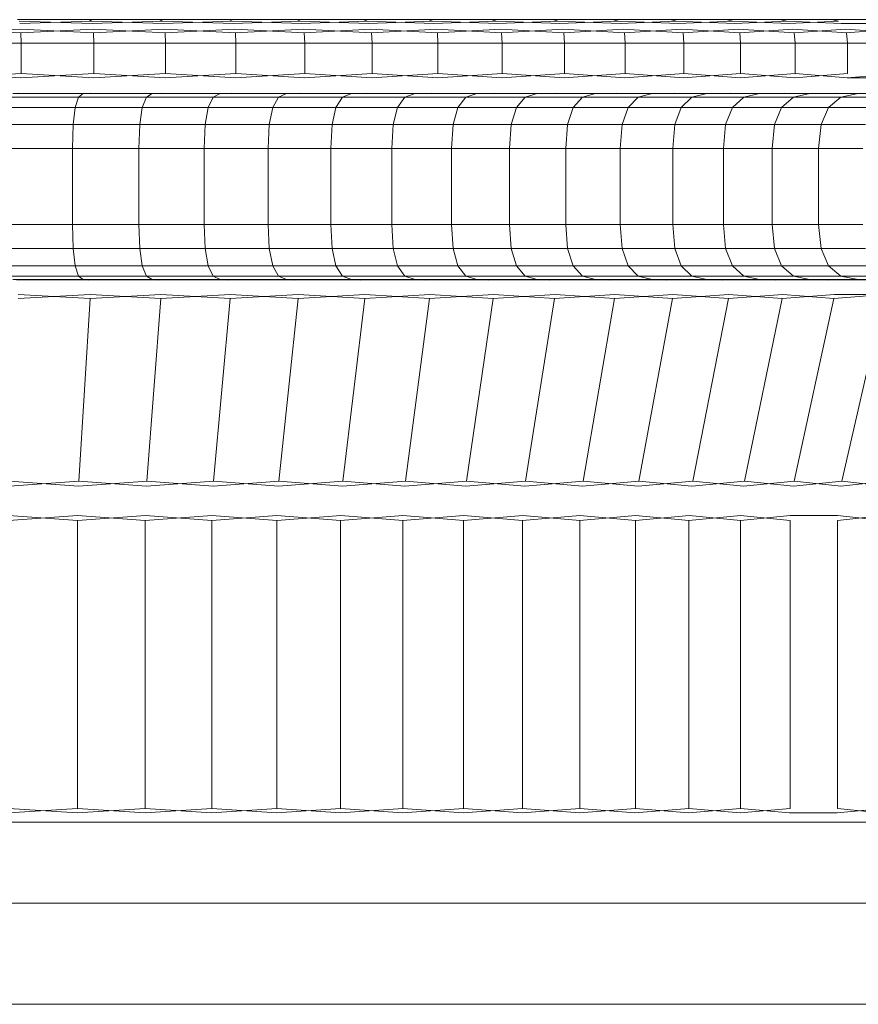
# Model space of a CAD drawing. Header units: millimetres. Extents: x 0 to 3102, y -513 to 108.
# Tile 16 of 32: x 1271 to 1285, y 92 to 108. Entities that reach past the tile are written whole.
import ezdxf

# ---------------------------------------------------------------- set-up
doc = ezdxf.new("R2010")
doc.units = ezdxf.units.MM
doc.layers.add('CI282602M_dwg', color=8, linetype='Continuous', lineweight=9)

# ---------------------------------------------------------------- blocks, each defined once
blk = doc.blocks.new('CI282602M_dwg-300031-Północ')
at = {"color": 18, "lineweight": 9}
for p, q in [((-394.275, 107.82), (-393.146, 107.82)), ((-393.146, 107.82), (-394.275, 107.82)), ((-393.103, 107.762), (-394.251, 107.797)), ((-394.243, 107.762), (-393.114, 107.797)), ((-393.146, 107.82), (-393.114, 107.797)), ((-393.146, 107.82), (-392.036, 107.82)), ((-392.036, 107.82), (-393.146, 107.82)), ((-393.146, 107.82), (-393.114, 107.797)), ((-391.983, 107.762), (-393.114, 107.797)), ((-393.103, 107.762), (-391.997, 107.797)), ((-392.036, 107.82), (-391.997, 107.797)), ((-392.036, 107.82), (-390.946, 107.82)), ((-390.946, 107.82), (-392.036, 107.82)), ((-392.036, 107.82), (-391.997, 107.797)), ((-390.883, 107.762), (-391.997, 107.797)), ((-391.983, 107.762), (-390.899, 107.797)), ((-390.946, 107.82), (-390.899, 107.797)), ((-390.946, 107.82), (-389.877, 107.82)), ((-389.877, 107.82), (-390.946, 107.82)), ((-390.946, 107.82), (-390.899, 107.797)), ((-389.804, 107.762), (-390.899, 107.797)), ((-390.883, 107.762), (-389.824, 107.797)), ((-389.877, 107.82), (-389.824, 107.797)), ((-389.877, 107.82), (-388.832, 107.82)), ((-388.832, 107.82), (-389.877, 107.82)), ((-389.877, 107.82), (-389.824, 107.797)), ((-388.749, 107.762), (-389.824, 107.797)), ((-389.804, 107.762), (-388.771, 107.797)), ((-388.832, 107.82), (-388.771, 107.797)), ((-388.832, 107.82), (-387.811, 107.82)), ((-387.811, 107.82), (-388.832, 107.82)), ((-388.832, 107.82), (-388.771, 107.797)), ((-387.719, 107.762), (-388.771, 107.797)), ((-388.749, 107.762), (-387.743, 107.797)), ((-387.811, 107.82), (-387.743, 107.797)), ((-387.811, 107.82), (-386.816, 107.82)), ((-386.816, 107.82), (-387.811, 107.82)), ((-387.811, 107.82), (-387.743, 107.797)), ((-386.714, 107.762), (-387.743, 107.797)), ((-387.719, 107.762), (-386.741, 107.797)), ((-386.816, 107.82), (-386.741, 107.797)), ((-386.816, 107.82), (-385.847, 107.82)), ((-385.847, 107.82), (-386.816, 107.82)), ((-386.816, 107.82), (-386.741, 107.797)), ((-385.737, 107.762), (-386.741, 107.797)), ((-386.714, 107.762), (-385.766, 107.797)), ((-385.847, 107.82), (-385.766, 107.797)), ((-385.847, 107.82), (-384.908, 107.82)), ((-384.908, 107.82), (-385.847, 107.82)), ((-385.847, 107.82), (-385.766, 107.797)), ((-384.789, 107.762), (-385.766, 107.797)), ((-385.737, 107.762), (-384.82, 107.797)), ((-384.908, 107.82), (-384.82, 107.797)), ((-384.908, 107.82), (-383.997, 107.82)), ((-383.997, 107.82), (-384.908, 107.82)), ((-384.908, 107.82), (-384.82, 107.797)), ((-383.87, 107.762), (-384.82, 107.797)), ((-384.789, 107.762), (-383.904, 107.797)), ((-383.997, 107.82), (-383.904, 107.797)), ((-383.997, 107.82), (-383.118, 107.82)), ((-383.118, 107.82), (-383.997, 107.82)), ((-383.997, 107.82), (-383.904, 107.797)), ((-382.983, 107.762), (-383.904, 107.797)), ((-383.87, 107.762), (-383.019, 107.797)), ((-383.118, 107.82), (-383.019, 107.797)), ((-383.118, 107.82), (-382.272, 107.82)), ((-382.272, 107.82), (-383.118, 107.82)), ((-383.118, 107.82), (-383.019, 107.797)), ((-382.129, 107.762), (-383.019, 107.797)), ((-382.983, 107.762), (-382.166, 107.797)), ((-382.272, 107.82), (-382.166, 107.797)), ((-382.272, 107.82), (-381.459, 107.82)), ((-381.459, 107.82), (-382.272, 107.82)), ((-382.272, 107.82), (-382.166, 107.797)), ((-381.309, 107.762), (-382.166, 107.797)), ((-382.129, 107.762), (-381.348, 107.797)), ((-381.459, 107.82), (-381.348, 107.797)), ((-381.459, 107.82), (-380.682, 107.82)), ((-380.682, 107.82), (-381.459, 107.82)), ((-381.459, 107.82), (-381.348, 107.797)), ((-380.524, 107.762), (-381.309, 107.762)), ((-381.309, 107.762), (-380.524, 107.762)), ((-394.224, 107.613), (-395.391, 107.67)), ((-395.388, 107.613), (-394.229, 107.67)), ((-393.079, 107.613), (-394.229, 107.67)), ((-394.224, 107.613), (-393.085, 107.67)), ((-394.224, 107.613), (-394.221, 107.452)), ((-394.224, 107.613), (-394.221, 107.452)), ((-391.952, 107.613), (-393.085, 107.67)), ((-393.079, 107.613), (-391.961, 107.67)), ((-393.079, 107.613), (-393.074, 107.452)), ((-393.079, 107.613), (-393.074, 107.452)), ((-390.846, 107.613), (-391.961, 107.67)), ((-391.952, 107.613), (-390.856, 107.67)), ((-391.952, 107.613), (-391.947, 107.452)), ((-391.952, 107.613), (-391.947, 107.452)), ((-389.762, 107.613), (-390.856, 107.67)), ((-390.846, 107.613), (-389.774, 107.67)), ((-390.846, 107.613), (-390.84, 107.452)), ((-390.846, 107.613), (-390.84, 107.452)), ((-388.702, 107.613), (-389.774, 107.67)), ((-389.762, 107.613), (-388.715, 107.67)), ((-389.762, 107.613), (-389.755, 107.452)), ((-389.762, 107.613), (-389.755, 107.452)), ((-387.666, 107.613), (-388.715, 107.67)), ((-388.702, 107.613), (-387.68, 107.67)), ((-388.702, 107.613), (-388.693, 107.452)), ((-388.702, 107.613), (-388.693, 107.452)), ((-386.656, 107.613), (-387.68, 107.67)), ((-387.666, 107.613), (-386.672, 107.67)), ((-387.666, 107.613), (-387.656, 107.452)), ((-387.666, 107.613), (-387.656, 107.452)), ((-385.673, 107.613), (-386.672, 107.67)), ((-386.656, 107.613), (-385.691, 107.67)), ((-386.656, 107.613), (-386.645, 107.452)), ((-386.656, 107.613), (-386.645, 107.452)), ((-384.72, 107.613), (-385.691, 107.67)), ((-385.673, 107.613), (-384.739, 107.67)), ((-385.673, 107.613), (-385.662, 107.452)), ((-385.673, 107.613), (-385.662, 107.452)), ((-383.796, 107.613), (-384.739, 107.67)), ((-384.72, 107.613), (-383.817, 107.67)), ((-384.72, 107.613), (-384.707, 107.452)), ((-384.72, 107.613), (-384.707, 107.452)), ((-382.905, 107.613), (-383.817, 107.67)), ((-383.796, 107.613), (-382.926, 107.67)), ((-383.796, 107.613), (-383.783, 107.452)), ((-383.796, 107.613), (-383.783, 107.452)), ((-382.046, 107.613), (-382.926, 107.67)), ((-382.905, 107.613), (-382.068, 107.67)), ((-382.905, 107.613), (-382.89, 107.452)), ((-382.905, 107.613), (-382.89, 107.452)), ((-381.221, 107.613), (-382.068, 107.67)), ((-382.046, 107.613), (-381.245, 107.67)), ((-382.046, 107.613), (-382.031, 107.452)), ((-382.046, 107.613), (-382.031, 107.452)), ((-380.433, 107.613), (-381.245, 107.67)), ((-381.221, 107.613), (-380.458, 107.67)), ((-381.221, 107.613), (-381.206, 107.452)), ((-381.221, 107.613), (-381.206, 107.452)), ((-394.221, 107.452), (-395.386, 107.452)), ((-395.386, 107.452), (-394.221, 107.452)), ((-393.074, 107.452), (-394.221, 107.452)), ((-394.221, 107.452), (-393.074, 107.452)), ((-394.221, 107.452), (-394.221, 106.972)), ((-394.221, 107.452), (-394.221, 106.972)), ((-391.947, 107.452), (-393.074, 107.452)), ((-393.074, 107.452), (-391.947, 107.452)), ((-393.074, 107.452), (-393.074, 106.972)), ((-393.074, 107.452), (-393.074, 106.972)), ((-390.84, 107.452), (-391.947, 107.452)), ((-391.947, 107.452), (-390.84, 107.452)), ((-391.947, 107.452), (-391.947, 106.972)), ((-391.947, 107.452), (-391.947, 106.972)), ((-389.755, 107.452), (-390.84, 107.452)), ((-390.84, 107.452), (-389.755, 107.452)), ((-390.84, 107.452), (-390.84, 106.972)), ((-390.84, 107.452), (-390.84, 106.972)), ((-388.693, 107.452), (-389.755, 107.452)), ((-389.755, 107.452), (-388.693, 107.452)), ((-389.755, 107.452), (-389.755, 106.972)), ((-389.755, 107.452), (-389.755, 106.972)), ((-387.656, 107.452), (-388.693, 107.452)), ((-388.693, 107.452), (-387.656, 107.452)), ((-388.693, 107.452), (-388.693, 106.972)), ((-388.693, 107.452), (-388.693, 106.972)), ((-386.645, 107.452), (-387.656, 107.452)), ((-387.656, 107.452), (-386.645, 107.452)), ((-387.656, 107.452), (-387.656, 106.972)), ((-387.656, 107.452), (-387.656, 106.972)), ((-385.662, 107.452), (-386.645, 107.452)), ((-386.645, 107.452), (-385.662, 107.452)), ((-386.645, 107.452), (-386.645, 106.972)), ((-386.645, 107.452), (-386.645, 106.972)), ((-384.707, 107.452), (-385.662, 107.452)), ((-385.662, 107.452), (-384.707, 107.452)), ((-385.662, 107.452), (-385.662, 106.972)), ((-385.662, 107.452), (-385.662, 106.972)), ((-383.783, 107.452), (-384.707, 107.452)), ((-384.707, 107.452), (-383.783, 107.452)), ((-384.707, 107.452), (-384.707, 106.972)), ((-384.707, 107.452), (-384.707, 106.972)), ((-382.89, 107.452), (-383.783, 107.452)), ((-383.783, 107.452), (-382.89, 107.452)), ((-383.783, 107.452), (-383.783, 106.972)), ((-383.783, 107.452), (-383.783, 106.972)), ((-382.031, 107.452), (-382.89, 107.452)), ((-382.89, 107.452), (-382.031, 107.452)), ((-382.89, 107.452), (-382.89, 106.972)), ((-382.89, 107.452), (-382.89, 106.972)), ((-381.206, 107.452), (-382.031, 107.452)), ((-382.031, 107.452), (-381.206, 107.452)), ((-382.031, 107.452), (-382.031, 106.972)), ((-382.031, 107.452), (-382.031, 106.972)), ((-380.416, 107.452), (-381.206, 107.452)), ((-381.206, 107.452), (-380.416, 107.452)), ((-381.206, 107.452), (-381.206, 106.972)), ((-381.206, 107.452), (-381.206, 106.972)), ((-395.387, 106.903), (-394.221, 106.972)), ((-394.223, 106.903), (-395.386, 106.972)), ((-394.223, 106.903), (-393.074, 106.972)), ((-393.076, 106.903), (-394.221, 106.972)), ((-393.076, 106.903), (-391.947, 106.972)), ((-391.949, 106.903), (-393.074, 106.972)), ((-391.949, 106.903), (-390.84, 106.972)), ((-390.843, 106.903), (-391.947, 106.972)), ((-390.843, 106.903), (-389.755, 106.972)), ((-389.758, 106.903), (-390.84, 106.972)), ((-389.758, 106.903), (-388.693, 106.972)), ((-388.697, 106.903), (-389.755, 106.972)), ((-388.697, 106.903), (-387.656, 106.972)), ((-387.66, 106.903), (-388.693, 106.972)), ((-387.66, 106.903), (-386.645, 106.972)), ((-386.65, 106.903), (-387.656, 106.972)), ((-386.65, 106.903), (-385.662, 106.972)), ((-385.667, 106.903), (-386.645, 106.972)), ((-385.667, 106.903), (-384.707, 106.972)), ((-384.713, 106.903), (-385.662, 106.972)), ((-384.713, 106.903), (-383.783, 106.972)), ((-383.789, 106.903), (-384.707, 106.972)), ((-383.789, 106.903), (-382.89, 106.972)), ((-382.897, 106.903), (-383.783, 106.972)), ((-382.897, 106.903), (-382.031, 106.972)), ((-382.037, 106.903), (-382.89, 106.972)), ((-382.037, 106.903), (-381.206, 106.972)), ((-381.212, 106.903), (-382.031, 106.972)), ((-381.212, 106.903), (-380.416, 106.972)), ((-380.423, 106.903), (-381.212, 106.903)), ((-393.243, 106.656), (-394.349, 106.656)), ((-394.349, 106.656), (-393.243, 106.656)), ((-394.268, 106.656), (-393.122, 106.665)), ((-393.136, 106.656), (-394.257, 106.665)), ((-393.316, 106.602), (-393.243, 106.656)), ((-393.316, 106.602), (-393.243, 106.656)), ((-392.155, 106.656), (-393.243, 106.656)), ((-393.243, 106.656), (-392.155, 106.656)), ((-393.136, 106.656), (-392.007, 106.665)), ((-392.023, 106.656), (-393.122, 106.665)), ((-392.247, 106.602), (-392.155, 106.656)), ((-392.247, 106.602), (-392.155, 106.656)), ((-391.088, 106.656), (-392.155, 106.656)), ((-392.155, 106.656), (-391.088, 106.656)), ((-392.023, 106.656), (-390.911, 106.665)), ((-390.931, 106.656), (-392.007, 106.665)), ((-391.197, 106.602), (-391.088, 106.656)), ((-391.197, 106.602), (-391.088, 106.656)), ((-390.041, 106.656), (-391.088, 106.656)), ((-391.088, 106.656), (-390.041, 106.656)), ((-390.931, 106.656), (-389.837, 106.665)), ((-389.861, 106.656), (-390.911, 106.665)), ((-390.167, 106.602), (-390.041, 106.656)), ((-390.167, 106.602), (-390.041, 106.656)), ((-389.017, 106.656), (-390.041, 106.656)), ((-390.041, 106.656), (-389.017, 106.656)), ((-389.861, 106.656), (-388.787, 106.665)), ((-388.813, 106.656), (-389.837, 106.665)), ((-389.16, 106.602), (-389.017, 106.656)), ((-389.16, 106.602), (-389.017, 106.656)), ((-388.017, 106.656), (-389.017, 106.656)), ((-389.017, 106.656), (-388.017, 106.656)), ((-388.813, 106.656), (-387.761, 106.665)), ((-387.79, 106.656), (-388.787, 106.665)), ((-388.177, 106.602), (-388.017, 106.656)), ((-388.177, 106.602), (-388.017, 106.656)), ((-387.042, 106.656), (-388.017, 106.656)), ((-388.017, 106.656), (-387.042, 106.656)), ((-387.79, 106.656), (-386.76, 106.665)), ((-386.792, 106.656), (-387.761, 106.665)), ((-387.218, 106.602), (-387.042, 106.656)), ((-387.218, 106.602), (-387.042, 106.656)), ((-386.094, 106.656), (-387.042, 106.656)), ((-387.042, 106.656), (-386.094, 106.656)), ((-386.792, 106.656), (-385.787, 106.665)), ((-385.822, 106.656), (-386.76, 106.665)), ((-386.285, 106.602), (-386.094, 106.656)), ((-386.285, 106.602), (-386.094, 106.656)), ((-385.174, 106.656), (-386.094, 106.656)), ((-386.094, 106.656), (-385.174, 106.656)), ((-385.822, 106.656), (-384.842, 106.665)), ((-384.88, 106.656), (-385.787, 106.665)), ((-385.38, 106.602), (-385.174, 106.656)), ((-385.38, 106.602), (-385.174, 106.656)), ((-384.283, 106.656), (-385.174, 106.656)), ((-385.174, 106.656), (-384.283, 106.656)), ((-384.88, 106.656), (-383.928, 106.665)), ((-383.968, 106.656), (-384.842, 106.665)), ((-384.503, 106.602), (-384.283, 106.656)), ((-384.503, 106.602), (-384.283, 106.656)), ((-383.422, 106.656), (-384.283, 106.656)), ((-384.283, 106.656), (-383.422, 106.656)), ((-383.968, 106.656), (-383.044, 106.665)), ((-383.087, 106.656), (-383.928, 106.665)), ((-383.657, 106.602), (-383.422, 106.656)), ((-383.657, 106.602), (-383.422, 106.656)), ((-382.594, 106.656), (-383.422, 106.656)), ((-383.422, 106.656), (-382.594, 106.656)), ((-383.087, 106.656), (-382.193, 106.665)), ((-382.239, 106.656), (-383.044, 106.665)), ((-382.842, 106.602), (-382.594, 106.656)), ((-382.842, 106.602), (-382.594, 106.656)), ((-381.798, 106.656), (-382.594, 106.656)), ((-382.594, 106.656), (-381.798, 106.656)), ((-382.239, 106.656), (-381.377, 106.665)), ((-381.425, 106.656), (-382.193, 106.665)), ((-382.059, 106.602), (-381.798, 106.656)), ((-382.059, 106.602), (-381.798, 106.656)), ((-381.037, 106.656), (-381.798, 106.656)), ((-381.798, 106.656), (-381.037, 106.656)), ((-381.425, 106.656), (-380.595, 106.665)), ((-380.645, 106.656), (-381.377, 106.665)), ((-381.311, 106.602), (-381.037, 106.656)), ((-381.311, 106.602), (-381.037, 106.656)), ((-380.312, 106.656), (-381.037, 106.656)), ((-393.316, 106.602), (-394.404, 106.602)), ((-394.404, 106.602), (-393.316, 106.602)), ((-393.369, 106.439), (-393.316, 106.602)), ((-393.369, 106.439), (-393.316, 106.602)), ((-392.247, 106.602), (-393.316, 106.602)), ((-393.316, 106.602), (-392.247, 106.602)), ((-392.312, 106.439), (-392.247, 106.602)), ((-392.312, 106.439), (-392.247, 106.602)), ((-391.197, 106.602), (-392.247, 106.602)), ((-392.247, 106.602), (-391.197, 106.602)), ((-391.275, 106.439), (-391.197, 106.602)), ((-391.275, 106.439), (-391.197, 106.602)), ((-390.167, 106.602), (-391.197, 106.602)), ((-391.197, 106.602), (-390.167, 106.602)), ((-390.258, 106.439), (-390.167, 106.602)), ((-390.258, 106.439), (-390.167, 106.602)), ((-389.16, 106.602), (-390.167, 106.602)), ((-390.167, 106.602), (-389.16, 106.602)), ((-389.263, 106.439), (-389.16, 106.602)), ((-389.263, 106.439), (-389.16, 106.602)), ((-388.177, 106.602), (-389.16, 106.602)), ((-389.16, 106.602), (-388.177, 106.602)), ((-388.291, 106.439), (-388.177, 106.602)), ((-388.291, 106.439), (-388.177, 106.602)), ((-387.218, 106.602), (-388.177, 106.602)), ((-388.177, 106.602), (-387.218, 106.602)), ((-387.343, 106.439), (-387.218, 106.602)), ((-387.343, 106.439), (-387.218, 106.602)), ((-386.285, 106.602), (-387.218, 106.602)), ((-387.218, 106.602), (-386.285, 106.602)), ((-386.422, 106.439), (-386.285, 106.602)), ((-386.422, 106.439), (-386.285, 106.602)), ((-385.38, 106.602), (-386.285, 106.602)), ((-386.285, 106.602), (-385.38, 106.602)), ((-385.527, 106.439), (-385.38, 106.602)), ((-385.527, 106.439), (-385.38, 106.602)), ((-384.503, 106.602), (-385.38, 106.602)), ((-385.38, 106.602), (-384.503, 106.602)), ((-384.661, 106.439), (-384.503, 106.602)), ((-384.661, 106.439), (-384.503, 106.602)), ((-383.657, 106.602), (-384.503, 106.602)), ((-384.503, 106.602), (-383.657, 106.602)), ((-383.825, 106.439), (-383.657, 106.602)), ((-383.825, 106.439), (-383.657, 106.602)), ((-382.842, 106.602), (-383.657, 106.602)), ((-383.657, 106.602), (-382.842, 106.602)), ((-383.019, 106.439), (-382.842, 106.602)), ((-383.019, 106.439), (-382.842, 106.602)), ((-382.059, 106.602), (-382.842, 106.602)), ((-382.842, 106.602), (-382.059, 106.602)), ((-382.246, 106.439), (-382.059, 106.602)), ((-382.246, 106.439), (-382.059, 106.602)), ((-381.311, 106.602), (-382.059, 106.602)), ((-382.059, 106.602), (-381.311, 106.602)), ((-381.506, 106.439), (-381.311, 106.602)), ((-381.506, 106.439), (-381.311, 106.602)), ((-380.597, 106.602), (-381.311, 106.602)), ((-381.311, 106.602), (-380.597, 106.602)), ((-393.369, 106.439), (-394.444, 106.439)), ((-394.444, 106.439), (-393.369, 106.439)), ((-393.401, 106.169), (-393.369, 106.439)), ((-393.401, 106.169), (-393.369, 106.439)), ((-392.312, 106.439), (-393.369, 106.439)), ((-393.369, 106.439), (-392.312, 106.439)), ((-392.351, 106.169), (-392.312, 106.439)), ((-392.351, 106.169), (-392.312, 106.439)), ((-391.275, 106.439), (-392.312, 106.439)), ((-392.312, 106.439), (-391.275, 106.439)), ((-391.321, 106.169), (-391.275, 106.439)), ((-391.321, 106.169), (-391.275, 106.439)), ((-390.258, 106.439), (-391.275, 106.439)), ((-391.275, 106.439), (-390.258, 106.439)), ((-390.312, 106.169), (-390.258, 106.439)), ((-390.312, 106.169), (-390.258, 106.439)), ((-389.263, 106.439), (-390.258, 106.439)), ((-390.258, 106.439), (-389.263, 106.439)), ((-389.324, 106.169), (-389.263, 106.439)), ((-389.324, 106.169), (-389.263, 106.439)), ((-388.291, 106.439), (-389.263, 106.439)), ((-389.263, 106.439), (-388.291, 106.439)), ((-388.359, 106.169), (-388.291, 106.439)), ((-388.359, 106.169), (-388.291, 106.439)), ((-387.343, 106.439), (-388.291, 106.439)), ((-388.291, 106.439), (-387.343, 106.439)), ((-387.419, 106.169), (-387.343, 106.439)), ((-387.419, 106.169), (-387.343, 106.439)), ((-386.422, 106.439), (-387.343, 106.439)), ((-387.343, 106.439), (-386.422, 106.439)), ((-386.504, 106.169), (-386.422, 106.439)), ((-386.504, 106.169), (-386.422, 106.439)), ((-385.527, 106.439), (-386.422, 106.439)), ((-386.422, 106.439), (-385.527, 106.439)), ((-385.616, 106.169), (-385.527, 106.439)), ((-385.616, 106.169), (-385.527, 106.439)), ((-384.661, 106.439), (-385.527, 106.439)), ((-385.527, 106.439), (-384.661, 106.439)), ((-384.756, 106.169), (-384.661, 106.439)), ((-384.756, 106.169), (-384.661, 106.439)), ((-383.825, 106.439), (-384.661, 106.439)), ((-384.661, 106.439), (-383.825, 106.439)), ((-383.925, 106.169), (-383.825, 106.439)), ((-383.925, 106.169), (-383.825, 106.439)), ((-383.019, 106.439), (-383.825, 106.439)), ((-383.825, 106.439), (-383.019, 106.439)), ((-383.126, 106.169), (-383.019, 106.439)), ((-383.126, 106.169), (-383.019, 106.439)), ((-382.246, 106.439), (-383.019, 106.439)), ((-383.019, 106.439), (-382.246, 106.439)), ((-382.358, 106.169), (-382.246, 106.439)), ((-382.358, 106.169), (-382.246, 106.439)), ((-381.506, 106.439), (-382.246, 106.439)), ((-382.246, 106.439), (-381.506, 106.439)), ((-381.623, 106.169), (-381.506, 106.439)), ((-381.623, 106.169), (-381.506, 106.439)), ((-380.801, 106.439), (-381.506, 106.439)), ((-381.506, 106.439), (-380.801, 106.439)), ((-394.468, 106.169), (-393.401, 106.169)), ((-393.401, 106.169), (-394.468, 106.169)), ((-393.411, 105.791), (-393.401, 106.169)), ((-393.411, 105.791), (-393.401, 106.169)), ((-393.401, 106.169), (-392.351, 106.169)), ((-392.351, 106.169), (-393.401, 106.169)), ((-392.365, 105.791), (-392.351, 106.169)), ((-392.365, 105.791), (-392.351, 106.169)), ((-392.351, 106.169), (-391.321, 106.169)), ((-391.321, 106.169), (-392.351, 106.169)), ((-391.337, 105.791), (-391.321, 106.169)), ((-391.337, 105.791), (-391.321, 106.169)), ((-391.321, 106.169), (-390.312, 106.169)), ((-390.312, 106.169), (-391.321, 106.169)), ((-390.33, 105.791), (-390.312, 106.169)), ((-390.33, 105.791), (-390.312, 106.169)), ((-390.312, 106.169), (-389.324, 106.169)), ((-389.324, 106.169), (-390.312, 106.169)), ((-389.345, 105.791), (-389.324, 106.169)), ((-389.345, 105.791), (-389.324, 106.169)), ((-389.324, 106.169), (-388.359, 106.169)), ((-388.359, 106.169), (-389.324, 106.169)), ((-388.382, 105.791), (-388.359, 106.169)), ((-388.382, 105.791), (-388.359, 106.169)), ((-388.359, 106.169), (-387.419, 106.169)), ((-387.419, 106.169), (-388.359, 106.169)), ((-387.444, 105.791), (-387.419, 106.169)), ((-387.444, 105.791), (-387.419, 106.169)), ((-387.419, 106.169), (-386.504, 106.169)), ((-386.504, 106.169), (-387.419, 106.169)), ((-386.531, 105.791), (-386.504, 106.169)), ((-386.531, 105.791), (-386.504, 106.169)), ((-386.504, 106.169), (-385.616, 106.169)), ((-385.616, 106.169), (-386.504, 106.169)), ((-385.645, 105.791), (-385.616, 106.169)), ((-385.645, 105.791), (-385.616, 106.169)), ((-385.616, 106.169), (-384.756, 106.169)), ((-384.756, 106.169), (-385.616, 106.169)), ((-384.787, 105.791), (-384.756, 106.169)), ((-384.787, 105.791), (-384.756, 106.169)), ((-384.756, 106.169), (-383.925, 106.169)), ((-383.925, 106.169), (-384.756, 106.169)), ((-383.959, 105.791), (-383.925, 106.169)), ((-383.959, 105.791), (-383.925, 106.169)), ((-383.925, 106.169), (-383.126, 106.169)), ((-383.126, 106.169), (-383.925, 106.169)), ((-383.161, 105.791), (-383.126, 106.169)), ((-383.161, 105.791), (-383.126, 106.169)), ((-383.126, 106.169), (-382.358, 106.169)), ((-382.358, 106.169), (-383.126, 106.169)), ((-382.395, 105.791), (-382.358, 106.169)), ((-382.395, 105.791), (-382.358, 106.169)), ((-382.358, 106.169), (-381.623, 106.169)), ((-381.623, 106.169), (-382.358, 106.169)), ((-381.662, 105.791), (-381.623, 106.169)), ((-381.662, 105.791), (-381.623, 106.169)), ((-381.623, 106.169), (-380.923, 106.169)), ((-380.923, 106.169), (-381.623, 106.169)), ((-394.475, 105.791), (-393.411, 105.791)), ((-393.411, 105.791), (-394.475, 105.791)), ((-393.411, 105.791), (-392.365, 105.791)), ((-392.365, 105.791), (-393.411, 105.791)), ((-393.411, 104.594), (-393.411, 105.791)), ((-393.411, 104.594), (-393.411, 105.791)), ((-392.365, 105.791), (-391.337, 105.791)), ((-391.337, 105.791), (-392.365, 105.791)), ((-392.365, 104.594), (-392.365, 105.791)), ((-392.365, 104.594), (-392.365, 105.791)), ((-391.337, 105.791), (-390.33, 105.791)), ((-390.33, 105.791), (-391.337, 105.791)), ((-391.337, 104.594), (-391.337, 105.791)), ((-391.337, 104.594), (-391.337, 105.791)), ((-390.33, 105.791), (-389.345, 105.791)), ((-389.345, 105.791), (-390.33, 105.791)), ((-390.33, 104.594), (-390.33, 105.791)), ((-390.33, 104.594), (-390.33, 105.791)), ((-389.345, 105.791), (-388.382, 105.791)), ((-388.382, 105.791), (-389.345, 105.791)), ((-389.345, 104.594), (-389.345, 105.791)), ((-389.345, 104.594), (-389.345, 105.791)), ((-388.382, 105.791), (-387.444, 105.791)), ((-387.444, 105.791), (-388.382, 105.791)), ((-388.382, 104.594), (-388.382, 105.791)), ((-388.382, 104.594), (-388.382, 105.791)), ((-387.444, 105.791), (-386.531, 105.791)), ((-386.531, 105.791), (-387.444, 105.791)), ((-387.444, 104.594), (-387.444, 105.791)), ((-387.444, 104.594), (-387.444, 105.791)), ((-386.531, 105.791), (-385.645, 105.791)), ((-385.645, 105.791), (-386.531, 105.791)), ((-386.531, 104.594), (-386.531, 105.791)), ((-386.531, 104.594), (-386.531, 105.791)), ((-385.645, 105.791), (-384.787, 105.791)), ((-384.787, 105.791), (-385.645, 105.791)), ((-385.645, 104.594), (-385.645, 105.791)), ((-385.645, 104.594), (-385.645, 105.791)), ((-384.787, 105.791), (-383.959, 105.791)), ((-383.959, 105.791), (-384.787, 105.791)), ((-384.787, 104.594), (-384.787, 105.791)), ((-384.787, 104.594), (-384.787, 105.791)), ((-383.959, 105.791), (-383.161, 105.791)), ((-383.161, 105.791), (-383.959, 105.791)), ((-383.959, 104.594), (-383.959, 105.791)), ((-383.959, 104.594), (-383.959, 105.791)), ((-383.161, 105.791), (-382.395, 105.791)), ((-382.395, 105.791), (-383.161, 105.791)), ((-383.161, 104.594), (-383.161, 105.791)), ((-383.161, 104.594), (-383.161, 105.791)), ((-382.395, 105.791), (-381.662, 105.791)), ((-381.662, 105.791), (-382.395, 105.791)), ((-382.395, 104.594), (-382.395, 105.791)), ((-382.395, 104.594), (-382.395, 105.791)), ((-381.662, 105.791), (-380.964, 105.791)), ((-380.964, 105.791), (-381.662, 105.791)), ((-381.662, 104.594), (-381.662, 105.791)), ((-381.662, 104.594), (-381.662, 105.791)), ((-393.411, 104.594), (-394.475, 104.594)), ((-394.475, 104.594), (-393.411, 104.594)), ((-393.401, 104.216), (-393.411, 104.594)), ((-392.365, 104.594), (-393.411, 104.594)), ((-393.401, 104.216), (-393.411, 104.594)), ((-393.411, 104.594), (-392.365, 104.594)), ((-392.351, 104.216), (-392.365, 104.594)), ((-391.337, 104.594), (-392.365, 104.594)), ((-392.351, 104.216), (-392.365, 104.594)), ((-392.365, 104.594), (-391.337, 104.594)), ((-391.321, 104.216), (-391.337, 104.594)), ((-390.33, 104.594), (-391.337, 104.594)), ((-391.321, 104.216), (-391.337, 104.594)), ((-391.337, 104.594), (-390.33, 104.594)), ((-390.312, 104.216), (-390.33, 104.594)), ((-389.345, 104.594), (-390.33, 104.594)), ((-390.312, 104.216), (-390.33, 104.594)), ((-390.33, 104.594), (-389.345, 104.594)), ((-389.324, 104.216), (-389.345, 104.594)), ((-388.382, 104.594), (-389.345, 104.594)), ((-389.324, 104.216), (-389.345, 104.594)), ((-389.345, 104.594), (-388.382, 104.594)), ((-388.359, 104.216), (-388.382, 104.594)), ((-387.444, 104.594), (-388.382, 104.594)), ((-388.359, 104.216), (-388.382, 104.594)), ((-388.382, 104.594), (-387.444, 104.594)), ((-387.419, 104.216), (-387.444, 104.594)), ((-386.531, 104.594), (-387.444, 104.594)), ((-387.419, 104.216), (-387.444, 104.594)), ((-387.444, 104.594), (-386.531, 104.594)), ((-386.504, 104.216), (-386.531, 104.594)), ((-385.645, 104.594), (-386.531, 104.594)), ((-386.504, 104.216), (-386.531, 104.594)), ((-386.531, 104.594), (-385.645, 104.594)), ((-385.616, 104.216), (-385.645, 104.594)), ((-384.787, 104.594), (-385.645, 104.594)), ((-385.616, 104.216), (-385.645, 104.594)), ((-385.645, 104.594), (-384.787, 104.594)), ((-384.756, 104.216), (-384.787, 104.594)), ((-383.959, 104.594), (-384.787, 104.594)), ((-384.756, 104.216), (-384.787, 104.594)), ((-384.787, 104.594), (-383.959, 104.594)), ((-383.925, 104.216), (-383.959, 104.594)), ((-383.161, 104.594), (-383.959, 104.594)), ((-383.925, 104.216), (-383.959, 104.594)), ((-383.959, 104.594), (-383.161, 104.594)), ((-383.126, 104.216), (-383.161, 104.594)), ((-382.395, 104.594), (-383.161, 104.594)), ((-383.126, 104.216), (-383.161, 104.594)), ((-383.161, 104.594), (-382.395, 104.594)), ((-382.358, 104.216), (-382.395, 104.594)), ((-381.662, 104.594), (-382.395, 104.594)), ((-382.358, 104.216), (-382.395, 104.594)), ((-382.395, 104.594), (-381.662, 104.594)), ((-381.623, 104.216), (-381.662, 104.594)), ((-380.964, 104.594), (-381.662, 104.594)), ((-381.623, 104.216), (-381.662, 104.594)), ((-381.662, 104.594), (-380.964, 104.594)), ((-393.401, 104.216), (-394.468, 104.216)), ((-394.468, 104.216), (-393.401, 104.216)), ((-393.369, 103.946), (-393.401, 104.216)), ((-392.351, 104.216), (-393.401, 104.216)), ((-393.369, 103.946), (-393.401, 104.216)), ((-393.401, 104.216), (-392.351, 104.216)), ((-392.312, 103.946), (-392.351, 104.216)), ((-391.321, 104.216), (-392.351, 104.216)), ((-392.312, 103.946), (-392.351, 104.216)), ((-392.351, 104.216), (-391.321, 104.216)), ((-391.275, 103.946), (-391.321, 104.216)), ((-390.312, 104.216), (-391.321, 104.216)), ((-391.275, 103.946), (-391.321, 104.216)), ((-391.321, 104.216), (-390.312, 104.216)), ((-390.258, 103.946), (-390.312, 104.216)), ((-389.324, 104.216), (-390.312, 104.216)), ((-390.258, 103.946), (-390.312, 104.216)), ((-390.312, 104.216), (-389.324, 104.216)), ((-389.263, 103.946), (-389.324, 104.216)), ((-388.359, 104.216), (-389.324, 104.216)), ((-389.263, 103.946), (-389.324, 104.216)), ((-389.324, 104.216), (-388.359, 104.216)), ((-388.291, 103.946), (-388.359, 104.216)), ((-387.419, 104.216), (-388.359, 104.216)), ((-388.291, 103.946), (-388.359, 104.216)), ((-388.359, 104.216), (-387.419, 104.216)), ((-387.343, 103.946), (-387.419, 104.216)), ((-386.504, 104.216), (-387.419, 104.216)), ((-387.343, 103.946), (-387.419, 104.216)), ((-387.419, 104.216), (-386.504, 104.216)), ((-386.422, 103.946), (-386.504, 104.216)), ((-385.616, 104.216), (-386.504, 104.216)), ((-386.422, 103.946), (-386.504, 104.216)), ((-386.504, 104.216), (-385.616, 104.216)), ((-385.527, 103.946), (-385.616, 104.216)), ((-384.756, 104.216), (-385.616, 104.216)), ((-385.527, 103.946), (-385.616, 104.216)), ((-385.616, 104.216), (-384.756, 104.216)), ((-384.661, 103.946), (-384.756, 104.216)), ((-383.925, 104.216), (-384.756, 104.216)), ((-384.661, 103.946), (-384.756, 104.216)), ((-384.756, 104.216), (-383.925, 104.216)), ((-383.825, 103.946), (-383.925, 104.216)), ((-383.126, 104.216), (-383.925, 104.216)), ((-383.825, 103.946), (-383.925, 104.216)), ((-383.925, 104.216), (-383.126, 104.216)), ((-383.019, 103.946), (-383.126, 104.216)), ((-382.358, 104.216), (-383.126, 104.216)), ((-383.019, 103.946), (-383.126, 104.216)), ((-383.126, 104.216), (-382.358, 104.216)), ((-382.246, 103.946), (-382.358, 104.216)), ((-381.623, 104.216), (-382.358, 104.216)), ((-382.246, 103.946), (-382.358, 104.216)), ((-382.358, 104.216), (-381.623, 104.216)), ((-381.506, 103.946), (-381.623, 104.216)), ((-380.923, 104.216), (-381.623, 104.216)), ((-381.506, 103.946), (-381.623, 104.216)), ((-381.623, 104.216), (-380.923, 104.216)), ((-393.369, 103.946), (-394.444, 103.946)), ((-394.444, 103.946), (-393.369, 103.946)), ((-393.316, 103.784), (-393.369, 103.946)), ((-392.312, 103.946), (-393.369, 103.946)), ((-393.369, 103.946), (-392.312, 103.946)), ((-393.316, 103.784), (-393.369, 103.946)), ((-392.247, 103.784), (-392.312, 103.946)), ((-391.275, 103.946), (-392.312, 103.946)), ((-392.312, 103.946), (-391.275, 103.946)), ((-392.247, 103.784), (-392.312, 103.946)), ((-391.197, 103.784), (-391.275, 103.946)), ((-390.258, 103.946), (-391.275, 103.946)), ((-391.275, 103.946), (-390.258, 103.946)), ((-391.197, 103.784), (-391.275, 103.946)), ((-390.167, 103.784), (-390.258, 103.946)), ((-389.263, 103.946), (-390.258, 103.946)), ((-390.258, 103.946), (-389.263, 103.946)), ((-390.167, 103.784), (-390.258, 103.946)), ((-389.16, 103.784), (-389.263, 103.946)), ((-388.291, 103.946), (-389.263, 103.946)), ((-389.263, 103.946), (-388.291, 103.946)), ((-389.16, 103.784), (-389.263, 103.946)), ((-388.177, 103.784), (-388.291, 103.946)), ((-387.343, 103.946), (-388.291, 103.946)), ((-388.291, 103.946), (-387.343, 103.946)), ((-388.177, 103.784), (-388.291, 103.946)), ((-387.218, 103.784), (-387.343, 103.946)), ((-386.422, 103.946), (-387.343, 103.946)), ((-387.343, 103.946), (-386.422, 103.946)), ((-387.218, 103.784), (-387.343, 103.946)), ((-386.285, 103.784), (-386.422, 103.946)), ((-385.527, 103.946), (-386.422, 103.946)), ((-386.422, 103.946), (-385.527, 103.946)), ((-386.285, 103.784), (-386.422, 103.946)), ((-385.38, 103.784), (-385.527, 103.946)), ((-384.661, 103.946), (-385.527, 103.946)), ((-385.527, 103.946), (-384.661, 103.946)), ((-385.38, 103.784), (-385.527, 103.946)), ((-384.503, 103.784), (-384.661, 103.946)), ((-383.825, 103.946), (-384.661, 103.946)), ((-384.661, 103.946), (-383.825, 103.946)), ((-384.503, 103.784), (-384.661, 103.946)), ((-383.657, 103.784), (-383.825, 103.946)), ((-383.019, 103.946), (-383.825, 103.946)), ((-383.825, 103.946), (-383.019, 103.946)), ((-383.657, 103.784), (-383.825, 103.946)), ((-382.842, 103.784), (-383.019, 103.946)), ((-382.246, 103.946), (-383.019, 103.946)), ((-383.019, 103.946), (-382.246, 103.946)), ((-382.842, 103.784), (-383.019, 103.946)), ((-382.059, 103.784), (-382.246, 103.946)), ((-381.506, 103.946), (-382.246, 103.946)), ((-382.246, 103.946), (-381.506, 103.946)), ((-382.059, 103.784), (-382.246, 103.946)), ((-381.311, 103.784), (-381.506, 103.946)), ((-380.801, 103.946), (-381.506, 103.946)), ((-381.506, 103.946), (-380.801, 103.946)), ((-381.311, 103.784), (-381.506, 103.946)), ((-394.404, 103.784), (-393.316, 103.784)), ((-393.316, 103.784), (-394.404, 103.784)), ((-394.349, 103.73), (-393.243, 103.73)), ((-393.243, 103.73), (-394.349, 103.73)), ((-394.299, 103.73), (-393.165, 103.721)), ((-393.178, 103.73), (-394.29, 103.721)), ((-393.243, 103.73), (-393.316, 103.784)), ((-393.316, 103.784), (-392.247, 103.784)), ((-392.247, 103.784), (-393.316, 103.784)), ((-393.243, 103.73), (-393.316, 103.784)), ((-393.243, 103.73), (-392.155, 103.73)), ((-392.155, 103.73), (-393.243, 103.73)), ((-393.178, 103.73), (-392.06, 103.721)), ((-392.076, 103.73), (-393.165, 103.721)), ((-392.155, 103.73), (-392.247, 103.784)), ((-392.247, 103.784), (-391.197, 103.784)), ((-391.197, 103.784), (-392.247, 103.784)), ((-392.155, 103.73), (-392.247, 103.784)), ((-392.155, 103.73), (-391.088, 103.73)), ((-391.088, 103.73), (-392.155, 103.73)), ((-392.076, 103.73), (-390.974, 103.721)), ((-390.993, 103.73), (-392.06, 103.721)), ((-391.088, 103.73), (-391.197, 103.784)), ((-391.197, 103.784), (-390.167, 103.784)), ((-390.167, 103.784), (-391.197, 103.784)), ((-391.088, 103.73), (-391.197, 103.784)), ((-391.088, 103.73), (-390.041, 103.73)), ((-390.041, 103.73), (-391.088, 103.73)), ((-390.993, 103.73), (-389.91, 103.721)), ((-389.932, 103.73), (-390.974, 103.721)), ((-390.041, 103.73), (-390.167, 103.784)), ((-390.167, 103.784), (-389.16, 103.784)), ((-389.16, 103.784), (-390.167, 103.784)), ((-390.041, 103.73), (-390.167, 103.784)), ((-390.041, 103.73), (-389.017, 103.73)), ((-389.017, 103.73), (-390.041, 103.73)), ((-389.932, 103.73), (-388.869, 103.721)), ((-388.894, 103.73), (-389.91, 103.721)), ((-389.017, 103.73), (-389.16, 103.784)), ((-389.16, 103.784), (-388.177, 103.784)), ((-388.177, 103.784), (-389.16, 103.784)), ((-389.017, 103.73), (-389.16, 103.784)), ((-389.017, 103.73), (-388.017, 103.73)), ((-388.017, 103.73), (-389.017, 103.73)), ((-388.894, 103.73), (-387.853, 103.721)), ((-387.881, 103.73), (-388.869, 103.721)), ((-388.017, 103.73), (-388.177, 103.784)), ((-388.177, 103.784), (-387.218, 103.784)), ((-387.218, 103.784), (-388.177, 103.784)), ((-388.017, 103.73), (-388.177, 103.784)), ((-388.017, 103.73), (-387.042, 103.73)), ((-387.042, 103.73), (-388.017, 103.73)), ((-387.881, 103.73), (-386.861, 103.721)), ((-386.892, 103.73), (-387.853, 103.721)), ((-387.042, 103.73), (-387.218, 103.784)), ((-387.218, 103.784), (-386.285, 103.784)), ((-386.285, 103.784), (-387.218, 103.784)), ((-387.042, 103.73), (-387.218, 103.784)), ((-387.042, 103.73), (-386.094, 103.73)), ((-386.094, 103.73), (-387.042, 103.73)), ((-386.892, 103.73), (-385.897, 103.721)), ((-385.931, 103.73), (-386.861, 103.721)), ((-386.094, 103.73), (-386.285, 103.784)), ((-386.285, 103.784), (-385.38, 103.784)), ((-385.38, 103.784), (-386.285, 103.784)), ((-386.094, 103.73), (-386.285, 103.784)), ((-386.094, 103.73), (-385.174, 103.73)), ((-385.174, 103.73), (-386.094, 103.73)), ((-385.931, 103.73), (-384.961, 103.721)), ((-384.997, 103.73), (-385.897, 103.721)), ((-385.174, 103.73), (-385.38, 103.784)), ((-385.38, 103.784), (-384.503, 103.784)), ((-384.503, 103.784), (-385.38, 103.784)), ((-385.174, 103.73), (-385.38, 103.784)), ((-385.174, 103.73), (-384.283, 103.73)), ((-384.283, 103.73), (-385.174, 103.73)), ((-384.997, 103.73), (-384.055, 103.721)), ((-384.094, 103.73), (-384.961, 103.721)), ((-384.283, 103.73), (-384.503, 103.784)), ((-384.503, 103.784), (-383.657, 103.784)), ((-383.657, 103.784), (-384.503, 103.784)), ((-384.283, 103.73), (-384.503, 103.784)), ((-384.283, 103.73), (-383.422, 103.73)), ((-383.422, 103.73), (-384.283, 103.73)), ((-384.094, 103.73), (-383.18, 103.721)), ((-383.221, 103.73), (-384.055, 103.721)), ((-383.422, 103.73), (-383.657, 103.784)), ((-383.657, 103.784), (-382.842, 103.784)), ((-382.842, 103.784), (-383.657, 103.784)), ((-383.422, 103.73), (-383.657, 103.784)), ((-383.422, 103.73), (-382.594, 103.73)), ((-382.594, 103.73), (-383.422, 103.73)), ((-383.221, 103.73), (-382.337, 103.721)), ((-382.38, 103.73), (-383.18, 103.721)), ((-382.594, 103.73), (-382.842, 103.784)), ((-382.842, 103.784), (-382.059, 103.784)), ((-382.059, 103.784), (-382.842, 103.784)), ((-382.594, 103.73), (-382.842, 103.784)), ((-382.594, 103.73), (-381.798, 103.73)), ((-381.798, 103.73), (-382.594, 103.73)), ((-382.38, 103.73), (-381.527, 103.721)), ((-381.573, 103.73), (-382.337, 103.721)), ((-381.798, 103.73), (-382.059, 103.784)), ((-382.059, 103.784), (-381.311, 103.784)), ((-381.311, 103.784), (-382.059, 103.784)), ((-381.798, 103.73), (-382.059, 103.784)), ((-381.798, 103.73), (-381.037, 103.73)), ((-381.037, 103.73), (-381.798, 103.73)), ((-381.573, 103.73), (-380.753, 103.721)), ((-380.801, 103.73), (-381.527, 103.721)), ((-381.037, 103.73), (-381.311, 103.784)), ((-381.311, 103.784), (-380.597, 103.784)), ((-380.597, 103.784), (-381.311, 103.784)), ((-381.037, 103.73), (-381.311, 103.784)), ((-381.037, 103.73), (-380.312, 103.73)), ((-380.312, 103.73), (-381.037, 103.73)), ((-393.133, 103.494), (-394.267, 103.428)), ((-394.265, 103.494), (-393.135, 103.428)), ((-393.312, 100.554), (-393.135, 103.428)), ((-393.312, 100.554), (-393.135, 103.428)), ((-392.019, 103.494), (-393.135, 103.428)), ((-393.133, 103.494), (-392.022, 103.428)), ((-392.242, 100.554), (-392.022, 103.428)), ((-392.242, 100.554), (-392.022, 103.428)), ((-390.926, 103.494), (-392.022, 103.428)), ((-392.019, 103.494), (-390.929, 103.428)), ((-391.191, 100.554), (-390.929, 103.428)), ((-391.191, 100.554), (-390.929, 103.428)), ((-389.855, 103.494), (-390.929, 103.428)), ((-390.926, 103.494), (-389.858, 103.428)), ((-390.161, 100.554), (-389.858, 103.428)), ((-390.161, 100.554), (-389.858, 103.428)), ((-388.806, 103.494), (-389.858, 103.428)), ((-389.855, 103.494), (-388.81, 103.428)), ((-389.153, 100.554), (-388.81, 103.428)), ((-389.153, 100.554), (-388.81, 103.428)), ((-387.782, 103.494), (-388.81, 103.428)), ((-388.806, 103.494), (-387.787, 103.428)), ((-388.169, 100.554), (-387.787, 103.428)), ((-388.169, 100.554), (-387.787, 103.428)), ((-386.784, 103.494), (-387.787, 103.428)), ((-387.782, 103.494), (-386.789, 103.428)), ((-387.209, 100.554), (-386.789, 103.428)), ((-387.209, 100.554), (-386.789, 103.428)), ((-385.813, 103.494), (-386.789, 103.428)), ((-386.784, 103.494), (-385.819, 103.428)), ((-386.276, 100.554), (-385.819, 103.428)), ((-386.276, 100.554), (-385.819, 103.428)), ((-384.87, 103.494), (-385.819, 103.428)), ((-385.813, 103.494), (-384.876, 103.428)), ((-385.37, 100.554), (-384.876, 103.428)), ((-385.37, 100.554), (-384.876, 103.428)), ((-383.958, 103.494), (-384.876, 103.428)), ((-384.87, 103.494), (-383.964, 103.428)), ((-384.492, 100.554), (-383.964, 103.428)), ((-384.492, 100.554), (-383.964, 103.428)), ((-383.076, 103.494), (-383.964, 103.428)), ((-383.958, 103.494), (-383.083, 103.428)), ((-383.645, 100.554), (-383.083, 103.428)), ((-383.645, 100.554), (-383.083, 103.428)), ((-382.227, 103.494), (-383.083, 103.428)), ((-383.076, 103.494), (-382.235, 103.428)), ((-382.829, 100.554), (-382.235, 103.428)), ((-382.829, 100.554), (-382.235, 103.428)), ((-381.413, 103.494), (-382.235, 103.428)), ((-382.227, 103.494), (-381.42, 103.428)), ((-382.046, 100.554), (-381.42, 103.428)), ((-382.046, 100.554), (-381.42, 103.428)), ((-380.633, 103.494), (-381.42, 103.428)), ((-381.413, 103.494), (-380.633, 103.494)), ((-381.296, 100.554), (-380.641, 103.428)), ((-381.296, 100.554), (-380.641, 103.428)), ((-393.312, 100.554), (-394.404, 100.478)), ((-394.401, 100.554), (-393.316, 100.478)), ((-392.242, 100.554), (-393.316, 100.478)), ((-393.312, 100.554), (-392.247, 100.478)), ((-391.191, 100.554), (-392.247, 100.478)), ((-392.242, 100.554), (-391.197, 100.478)), ((-390.161, 100.554), (-391.197, 100.478)), ((-391.191, 100.554), (-390.168, 100.478)), ((-389.153, 100.554), (-390.168, 100.478)), ((-390.161, 100.554), (-389.161, 100.478)), ((-388.169, 100.554), (-389.161, 100.478)), ((-389.153, 100.554), (-388.177, 100.478)), ((-387.209, 100.554), (-388.177, 100.478)), ((-388.169, 100.554), (-387.219, 100.478)), ((-386.276, 100.554), (-387.219, 100.478)), ((-387.209, 100.554), (-386.286, 100.478)), ((-385.37, 100.554), (-386.286, 100.478)), ((-386.276, 100.554), (-385.381, 100.478)), ((-384.492, 100.554), (-385.381, 100.478)), ((-385.37, 100.554), (-384.504, 100.478)), ((-383.645, 100.554), (-384.504, 100.478)), ((-384.492, 100.554), (-383.658, 100.478)), ((-382.829, 100.554), (-383.658, 100.478)), ((-383.645, 100.554), (-382.843, 100.478)), ((-382.046, 100.554), (-382.843, 100.478)), ((-382.829, 100.554), (-382.06, 100.478)), ((-381.296, 100.554), (-382.06, 100.478)), ((-382.046, 100.554), (-381.311, 100.478)), ((-380.582, 100.554), (-381.311, 100.478)), ((-381.296, 100.554), (-380.598, 100.478)), ((-393.33, 100.014), (-394.415, 99.935)), ((-394.414, 100.014), (-393.331, 99.935)), ((-392.264, 100.014), (-393.331, 99.935)), ((-393.33, 100.014), (-392.265, 99.935)), ((-391.218, 100.014), (-392.265, 99.935)), ((-392.264, 100.014), (-391.218, 99.935)), ((-390.192, 100.014), (-391.218, 99.935)), ((-391.218, 100.014), (-390.193, 99.935)), ((-389.188, 100.014), (-390.193, 99.935)), ((-390.192, 100.014), (-389.189, 99.935)), ((-388.208, 100.014), (-389.189, 99.935)), ((-389.188, 100.014), (-388.209, 99.935)), ((-387.252, 100.014), (-388.209, 99.935)), ((-388.208, 100.014), (-387.253, 99.935)), ((-386.322, 100.014), (-387.253, 99.935)), ((-387.252, 100.014), (-386.324, 99.935)), ((-385.42, 100.014), (-386.324, 99.935)), ((-386.322, 100.014), (-385.422, 99.935)), ((-384.546, 100.014), (-385.422, 99.935)), ((-385.42, 100.014), (-384.548, 99.935)), ((-383.702, 100.014), (-384.548, 99.935)), ((-384.546, 100.014), (-383.704, 99.935)), ((-382.89, 100.014), (-383.704, 99.935)), ((-383.702, 100.014), (-382.892, 99.935)), ((-382.109, 100.014), (-382.892, 99.935)), ((-382.89, 100.014), (-382.111, 99.935)), ((-381.363, 100.014), (-382.109, 100.014)), ((-382.109, 100.014), (-381.363, 100.014)), ((-380.652, 100.014), (-381.365, 99.935)), ((-381.363, 100.014), (-380.654, 99.935)), ((-393.331, 95.402), (-393.331, 99.935)), ((-393.331, 95.402), (-393.331, 99.935)), ((-392.265, 95.402), (-392.265, 99.935)), ((-392.265, 95.402), (-392.265, 99.935)), ((-391.218, 95.402), (-391.218, 99.935)), ((-391.218, 95.402), (-391.218, 99.935)), ((-390.193, 95.402), (-390.193, 99.935)), ((-390.193, 95.402), (-390.193, 99.935)), ((-389.189, 95.402), (-389.189, 99.935)), ((-389.189, 95.402), (-389.189, 99.935)), ((-388.209, 95.402), (-388.209, 99.935)), ((-388.209, 95.402), (-388.209, 99.935)), ((-387.253, 95.402), (-387.253, 99.935)), ((-387.253, 95.402), (-387.253, 99.935)), ((-386.324, 95.402), (-386.324, 99.935)), ((-386.324, 95.402), (-386.324, 99.935)), ((-385.422, 95.402), (-385.422, 99.935)), ((-385.422, 95.402), (-385.422, 99.935)), ((-384.548, 95.402), (-384.548, 99.935)), ((-384.548, 95.402), (-384.548, 99.935)), ((-383.704, 95.402), (-383.704, 99.935)), ((-383.704, 95.402), (-383.704, 99.935)), ((-382.892, 95.402), (-382.892, 99.935)), ((-382.892, 95.402), (-382.892, 99.935)), ((-382.111, 95.402), (-382.111, 99.935)), ((-382.111, 95.402), (-382.111, 99.935)), ((-381.365, 95.402), (-381.365, 99.935)), ((-381.365, 95.402), (-381.365, 99.935)), ((-393.331, 95.402), (-394.416, 95.333)), ((-394.415, 95.402), (-393.333, 95.333)), ((-392.265, 95.402), (-393.333, 95.333)), ((-393.331, 95.402), (-392.267, 95.333)), ((-391.218, 95.402), (-392.267, 95.333)), ((-392.265, 95.402), (-391.221, 95.333)), ((-390.193, 95.402), (-391.221, 95.333)), ((-391.218, 95.402), (-390.196, 95.333)), ((-389.189, 95.402), (-390.196, 95.333)), ((-390.193, 95.402), (-389.193, 95.333)), ((-388.209, 95.402), (-389.193, 95.333)), ((-389.189, 95.402), (-388.213, 95.333)), ((-387.253, 95.402), (-388.213, 95.333)), ((-388.209, 95.402), (-387.258, 95.333)), ((-386.324, 95.402), (-387.258, 95.333)), ((-387.253, 95.402), (-386.329, 95.333)), ((-385.422, 95.402), (-386.329, 95.333)), ((-386.324, 95.402), (-385.427, 95.333)), ((-384.548, 95.402), (-385.427, 95.333)), ((-385.422, 95.402), (-384.554, 95.333)), ((-383.704, 95.402), (-384.554, 95.333)), ((-384.548, 95.402), (-383.71, 95.333)), ((-382.892, 95.402), (-383.71, 95.333)), ((-383.704, 95.402), (-382.898, 95.333)), ((-382.111, 95.402), (-382.898, 95.333)), ((-382.892, 95.402), (-382.118, 95.333)), ((-381.372, 95.333), (-382.118, 95.333)), ((-382.118, 95.333), (-381.372, 95.333)), ((-380.654, 95.402), (-381.372, 95.333)), ((-381.365, 95.402), (-380.662, 95.333)), ((-774.141, 95.189), (-18.856, 95.189)), ((-792.39, 93.911), (-0.782, 93.911)), ((-792.39, 92.32), (-0.782, 92.32))]:
    blk.add_line(p, q, dxfattribs=at)

msp = doc.modelspace()

# ---------------------------------------------------------------- block references
at = {"layer": 'CI282602M_dwg', "color": 18}
msp.add_blockref('CI282602M_dwg-300031-Północ', (1665.624, 0), dxfattribs=at)

doc.saveas('drawing.dxf')
